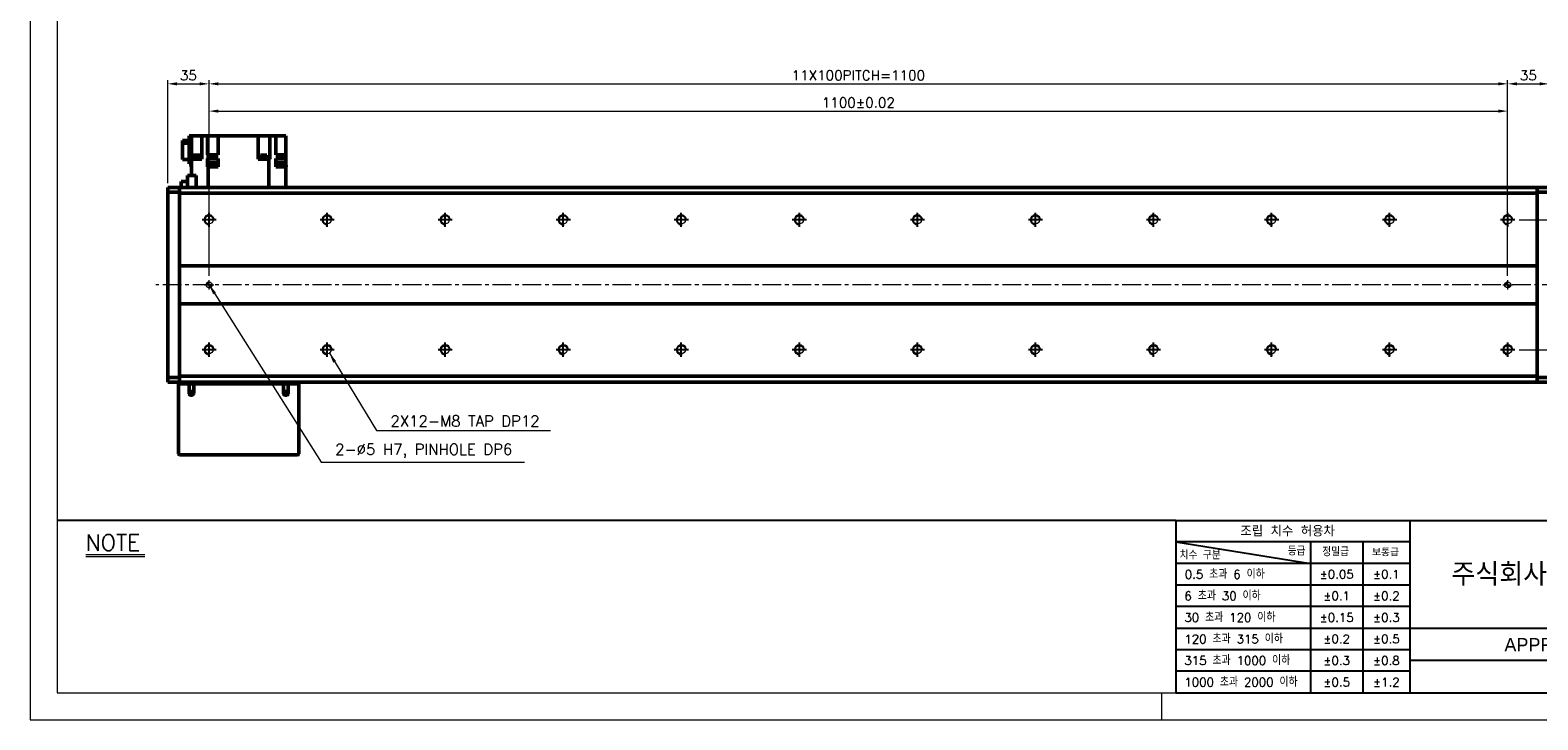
# Model space of a CAD drawing. Header units: millimetres. Extents: x 46891 to 50463, y 6223 to 9884.
# Tile 1 of 5: x 48547 to 49824, y 8529 to 9113. Entities that reach past the tile are written whole.
import ezdxf
from ezdxf.enums import TextEntityAlignment as Align

# ---------------------------------------------------------------- set-up
doc = ezdxf.new("R2010")
doc.units = ezdxf.units.MM
doc.header["$LTSCALE"] = 0.5
doc.linetypes.add('CENTER', pattern=[50.8, 31.75, -6.35, 6.35, -6.35])
doc.layers.get('0').update_dxf_attribs({"lineweight": 20})
for name, color, linetype, lineweight in [('1', 1, 'CENTER', 13), ('4', 4, 'Continuous', 13), ('외형선(ISO)', 7, 'Continuous', 50)]:
    doc.layers.add(name, color=color, linetype=linetype, lineweight=lineweight)
for name, color, linetype in [('3', 3, 'Continuous'), ('C', 1, 'CENTER'), ('DIM', 4, 'Continuous')]:
    doc.layers.add(name, color=color, linetype=linetype)
doc.styles.add('ACISOGDT', font='amgdt.shx')
doc.styles.add('DSR TEXT', font='romans.shx', dxfattribs={"bigfont": 'whgtxt.shx'})
doc.styles.get("Standard").update_dxf_attribs({"font": 'romans.shx', "bigfont": 'whgtxt.shx'})
doc.dimstyles.new('DSR', dxfattribs={"dimscale": 2, "dimtxt": 3, "dimasz": 3, "dimexe": 0.5, "dimexo": 0.5, "dimgap": 0.5, "dimtad": 1, "dimdsep": 46, "dimtxsty": 'Standard', "dimcen": 2.5, "dimclrd": 4, "dimclre": 4, "dimclrt": 2, "dimadec": 0, "dimazin": 2, "dimtfac": 1, "dimtmove": 0, "dimatfit": 3, "dimfxl": 0, "dimlwd": -1, "dimlwe": -1, "dimarcsym": 0})

# ---------------------------------------------------------------- blocks, each defined once
blk = doc.blocks.new('A$C13F00394')
for p, q in [((-202.34, 25.67), (-191.42, 25.67)), ((-202.34, 25.3), (-191.42, 25.3))]:
    blk.add_line(p, q)
at = {"layer": '3'}
for p, q in [((0, 32), (-207.68, 32)), ((0, 32), (202.32, 32)), ((0, 32), (0, 0)), ((43.43, 32), (43.43, 0)), ((0, 28), (25, 24)), ((43.43, 28), (0, 28)), ((25, 28), (25, 0)), ((34.7, 28), (34.7, 0)), ((43.43, 24), (0, 24)), ((43.43, 20), (0, 20)), ((43.43, 16), (0, 16)), ((0, 12), (129.32, 12)), ((43.43, 8), (0, 8)), ((97.32, 6), (43.43, 6)), ((43.43, 4), (0, 4)), ((0, 0), (202.32, 0))]:
    blk.add_line(p, q, dxfattribs=at)
at = {"color": 0, "style": 'DSR TEXT'}
for s, height, p in [('조립 치수 허용차', 2, (11.97, 29.02)), ('치수 구분', 1.5, (0.69, 24.78)), ('등급', 1.5, (20.77, 25.52)), ('정밀급', 1.5, (27.18, 25.37)), ('보통급', 1.3, (36.41, 25.38)), (' 0.5 초과 6 이하', 1.6, (0.56, 21.19)), (' 6 초과 30 이하', 1.6, (0.49, 17.19)), (' 30 초과 120 이하', 1.6, (0.49, 13.19)), (' 120 초과 315 이하', 1.6, (0.49, 9.19)), (' 315 초과 1000 이하', 1.6, (0.49, 5.19)), (' 1000 초과 2000 이하', 1.6, (0.49, 1.19))]:
    blk.add_text(s, height=height, dxfattribs=at).set_placement(p)
at = {"color": 7, "style": 'ACISOGDT'}
blk.add_text('APPROVED', height=2.5, dxfattribs=at).set_placement((70.28, 8.93), align=Align.MIDDLE_CENTER)
at = {"color": 0, "char_height": 1.6, "attachment_point": 5, "style": 'DSR TEXT'}
for s, insert in [('%%P0.05', (29.85, 22)), ('%%P0.1', (39.07, 22)), ('%%P0.1', (29.85, 18)), ('%%P0.2', (39.07, 18)), ('%%P0.15', (29.85, 14)), ('%%P0.3', (39.07, 14)), ('%%P0.2', (29.85, 10)), ('%%P0.5', (39.07, 10)), ('%%P0.3', (29.85, 6)), ('%%P0.8', (39.07, 6)), ('%%P0.5', (29.85, 2)), ('%%P1.2', (39.07, 2))]:
    blk.add_mtext(s, dxfattribs=dict(at, insert=insert))
at = {"color": 7, "insert": (70.37, 22), "char_height": 4.2, "attachment_point": 5, "style": 'DSR TEXT'}
blk.add_mtext('주식회사 디에스알', dxfattribs=at)
at = {"layer": '4', "color": 0, "style": 'DSR TEXT'}
blk.add_text('NOTE', height=3, dxfattribs=at).set_placement((-202.39, 26.38))
blk = doc.blocks.new('A$C1C1952E1')
at = {"color": 1}
blk.add_lwpolyline([(0, 0), (420, 0), (420, 297), (0, 297)], close=True, dxfattribs=at)
at = {"color": 3}
blk.add_lwpolyline([(5, 5), (415, 5), (415, 292), (5, 292)], close=True, dxfattribs=at)
blk = doc.blocks.new('A$C33E56CC6')
h = blk.add_hatch()
h.set_pattern_fill('ANSI31', color=256, style=0)
h.set_pattern_definition([(45, (-7065.45672, -6508.5399), (-0.0883883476, 0.0883883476), [])])
h.paths.add_polyline_path([(4, 6.5, 0.414214), (1.5, 4), (4, 4)])
h.paths.add_polyline_path([(6.5, 4), (4, 4), (4, 1.5, 0.414214)])
blk.add_circle((4, 4), 2.5)
at = {"layer": '1'}
for p, q in [((0, 4), (8, 4)), ((4, 0), (4, 8))]:
    blk.add_line(p, q, dxfattribs=at)
blk = doc.blocks.new('tap8')
blk.add_circle((0, 0), 3.4)
at = {"layer": 'C', "color": 1, "linetype": 'CENTER'}
for p, q in [((-6, 0), (6, 0)), ((0, -6), (0, 6))]:
    blk.add_line(p, q, dxfattribs=at)
at = {"layer": 'DIM', "color": 3}
blk.add_arc((0, 0), 4, 263.8455, 189.4314, dxfattribs=at)
blk = doc.blocks.new('*D112')
at = {"color": 1, "linetype": 'ByBlock'}
for p, q in [((49807.9, 8952.4), (49869.1, 8952.4)), ((49866.1, 8944.6), (49866.1, 8850.2)), ((49807.9, 8842.4), (49869.1, 8842.4))]:
    blk.add_line(p, q, dxfattribs=at)
at = {"color": 1}
for points in [[(49864.8, 8944.6), (49867.4, 8944.6), (49866.1, 8952.4)], [(49864.8, 8850.2), (49867.4, 8850.2), (49866.1, 8842.4)]]:
    blk.add_solid(points, dxfattribs=at)
at = {"layer": 'Defpoints', "color": 0}
for p in [(49804.3, 8952.4), (49804.3, 8842.4), (49866.1, 8842.4)]:
    blk.add_point(p, dxfattribs=at)
at = {"color": 3, "insert": (49858.9, 8897.4), "char_height": 8.4, "attachment_point": 5, "rotation": 90, "style": 'DSR TEXT'}
blk.add_mtext('110', dxfattribs=at)
blk = doc.blocks.new('*D113')
at = {"color": 1, "linetype": 'ByBlock'}
for p, q in [((48663.2, 8983.5), (48663.2, 9070.5)), ((48671, 9067.5), (48690.4, 9067.5)), ((48698.2, 8962), (48698.2, 9070.5))]:
    blk.add_line(p, q, dxfattribs=at)
at = {"color": 1}
for points in [[(48671, 9068.8), (48671, 9066.2), (48663.2, 9067.5)], [(48690.4, 9068.8), (48690.4, 9066.2), (48698.2, 9067.5)]]:
    blk.add_solid(points, dxfattribs=at)
at = {"layer": 'Defpoints', "color": 0}
for p in [(48698.2, 9067.5), (48663.2, 8979.9), (48698.2, 8958.4)]:
    blk.add_point(p, dxfattribs=at)
at = {"color": 3, "insert": (48680.7, 9074.7), "char_height": 8.4, "attachment_point": 5, "style": 'DSR TEXT'}
blk.add_mtext('35', dxfattribs=at)
blk = doc.blocks.new('*D114')
at = {"color": 1, "linetype": 'ByBlock'}
for p, q in [((48698.2, 8962), (48698.2, 9070.5)), ((48706, 9067.5), (49790.4, 9067.5)), ((49798.2, 8962), (49798.2, 9070.5))]:
    blk.add_line(p, q, dxfattribs=at)
at = {"color": 1}
for points in [[(48706, 9068.8), (48706, 9066.2), (48698.2, 9067.5)], [(49790.4, 9068.8), (49790.4, 9066.2), (49798.2, 9067.5)]]:
    blk.add_solid(points, dxfattribs=at)
at = {"layer": 'Defpoints', "color": 0}
for p in [(49798.2, 9067.5), (48698.2, 8958.4), (49798.2, 8958.4)]:
    blk.add_point(p, dxfattribs=at)
at = {"color": 3, "insert": (49248.2, 9074.7), "char_height": 8.4, "attachment_point": 5, "style": 'DSR TEXT'}
blk.add_mtext('11X100PITCH=1100', dxfattribs=at)
blk = doc.blocks.new('*D115')
at = {"color": 1, "linetype": 'ByBlock'}
for p, q in [((49798.2, 8962), (49798.2, 9070.5)), ((49806, 9067.5), (49825.4, 9067.5)), ((49833.2, 8983.5), (49833.2, 9070.5))]:
    blk.add_line(p, q, dxfattribs=at)
at = {"color": 1}
for points in [[(49806, 9068.8), (49806, 9066.2), (49798.2, 9067.5)], [(49825.4, 9068.8), (49825.4, 9066.2), (49833.2, 9067.5)]]:
    blk.add_solid(points, dxfattribs=at)
at = {"layer": 'Defpoints', "color": 0}
for p in [(49833.2, 9067.5), (49833.2, 8979.9), (49798.2, 8958.4)]:
    blk.add_point(p, dxfattribs=at)
at = {"color": 3, "insert": (49815.7, 9074.7), "char_height": 8.4, "attachment_point": 5, "style": 'DSR TEXT'}
blk.add_mtext('35', dxfattribs=at)
blk = doc.blocks.new('*D116')
at = {"color": 1, "linetype": 'ByBlock'}
for p, q in [((48698.2, 8905), (48698.2, 9047.4)), ((48706, 9044.4), (49790.4, 9044.4)), ((49798.2, 8905), (49798.2, 9047.4))]:
    blk.add_line(p, q, dxfattribs=at)
at = {"color": 1}
for points in [[(48706, 9045.7), (48706, 9043.1), (48698.2, 9044.4)], [(49790.4, 9045.7), (49790.4, 9043.1), (49798.2, 9044.4)]]:
    blk.add_solid(points, dxfattribs=at)
at = {"layer": 'Defpoints', "color": 0}
for p in [(49798.2, 9044.4), (48698.2, 8901.4), (49798.2, 8901.4)]:
    blk.add_point(p, dxfattribs=at)
at = {"color": 3, "insert": (49248.2, 9051.6), "char_height": 8.4, "attachment_point": 5, "style": 'DSR TEXT'}
blk.add_mtext('1100%%P0.02', dxfattribs=at)

msp = doc.modelspace()

# ---------------------------------------------------------------- linework, layer by layer
at = {"color": 1}
msp.add_line((49504.90132, 8551.81052), (49504.90132, 8528.99552), dxfattribs=at)
at = {"layer": '1'}
msp.add_line((49843.24958, 8897.35286), (48653.24958, 8897.35286), dxfattribs=at)
at = {"layer": '3'}
msp.add_line((49517.14175, 8551.81052), (50440.31632, 8551.81052), dxfattribs=at)
at = {"layer": '외형선(ISO)'}
for p, q in [((48681.24958, 9019.65844), (48675.74958, 9019.65844)), ((48675.74958, 9019.65844), (48675.74958, 9017.34292)), ((48675.74958, 9017.34292), (48681.24958, 9017.34292)), ((48675.74958, 9017.34292), (48675.74958, 9003.44728)), ((48681.24958, 9023.35286), (48683.24958, 9023.35286)), ((48681.24958, 9023.35286), (48681.24958, 8999.85286)), ((48683.24958, 9023.35286), (48683.24958, 9003.85286)), ((48687.64958, 9023.35286), (48683.24958, 9023.35286)), ((48692.14958, 9023.35286), (48687.64958, 9023.35286)), ((48696.91691, 9023.35286), (48692.14958, 9023.35286)), ((48692.14958, 9023.35286), (48692.14958, 9003.85286)), ((48696.91691, 9023.35286), (48696.92764, 9023.35286)), ((48696.92764, 9007.35286), (48696.92764, 9023.35286)), ((48696.92764, 9023.35286), (48702.04958, 9023.35286)), ((48706.04958, 9023.35286), (48702.04958, 9023.35286)), ((48706.04958, 9023.35286), (48739.94958, 9023.35286)), ((48706.04958, 9007.35286), (48706.04958, 9023.35286)), ((48739.94958, 9003.85286), (48739.94958, 9023.35286)), ((48744.44958, 9023.35286), (48739.94958, 9023.35286)), ((48744.44958, 9023.35286), (48749.61669, 9023.35286)), ((48754.69343, 9023.35286), (48749.61669, 9023.35286)), ((48749.61669, 9003.85286), (48749.61669, 9023.35286)), ((48754.69343, 9023.35286), (48754.84958, 9023.35286)), ((48754.84958, 9007.35286), (48754.84958, 9023.35286)), ((48758.84958, 9023.35286), (48754.84958, 9023.35286)), ((48758.84958, 9023.35286), (48763.24958, 9023.35286)), ((48763.24958, 9023.35286), (48763.24958, 9007.35286)), ((48683.24958, 8990.00286), (48683.24958, 9003.85286)), ((48683.24958, 9003.85286), (48691.80574, 9003.85286)), ((48684.68864, 9004.35286), (48690.68864, 9004.35286)), ((48684.68864, 9004.35286), (48684.68864, 9003.85286)), ((48684.73864, 9005.05286), (48690.63864, 9005.05286)), ((48684.73864, 9005.05286), (48684.73864, 9004.35286)), ((48684.93864, 9007.05286), (48690.43864, 9007.05286)), ((48684.93864, 9007.05286), (48684.93864, 9005.05286)), ((48690.43864, 9007.05286), (48690.43864, 9005.05286)), ((48690.63864, 9005.05286), (48690.63864, 9004.35286)), ((48690.68864, 9004.35286), (48690.68864, 9003.85286)), ((48692.14958, 9003.85286), (48691.80574, 9003.85286)), ((48696.92764, 9007.35286), (48697.58339, 9007.35286)), ((48696.92764, 9004.35286), (48696.92764, 8999.35286)), ((48697.58339, 9004.35286), (48696.92764, 9004.35286)), ((48697.58339, 9007.35286), (48706.04958, 9007.35286)), ((48697.58339, 9004.35286), (48697.58339, 9007.35286)), ((48706.04958, 9004.35286), (48697.58339, 9004.35286)), ((48706.04958, 9004.35286), (48706.04958, 8999.35286)), ((48748.91577, 9003.85286), (48739.94958, 9003.85286)), ((48741.44816, 9004.35286), (48747.44816, 9004.35286)), ((48741.44816, 9004.35286), (48741.44816, 9003.85286)), ((48741.49816, 9005.05286), (48747.39816, 9005.05286)), ((48741.49816, 9005.05286), (48741.49816, 9004.35286)), ((48741.69816, 9007.05286), (48747.19816, 9007.05286)), ((48741.69816, 9007.05286), (48741.69816, 9005.05286)), ((48747.19816, 9007.05286), (48747.19816, 9005.05286)), ((48747.39816, 9005.05286), (48747.39816, 9004.35286)), ((48747.44816, 9004.35286), (48747.44816, 9003.85286)), ((48748.91577, 8979.85286), (48748.91577, 9003.85286)), ((48748.91577, 9003.85286), (48749.58225, 9003.85286)), ((48749.61669, 9003.85286), (48749.58225, 9003.85286)), ((48754.84958, 9007.35286), (48763.24958, 9007.35286)), ((48754.84958, 8999.35286), (48754.84958, 9004.35286)), ((48763.24958, 9004.35286), (48754.84958, 9004.35286)), ((48763.24958, 9004.35286), (48763.24958, 9007.35286)), ((48763.24958, 8999.35286), (48763.24958, 9004.35286)), ((48675.74958, 9003.44728), (48681.24958, 9003.44728)), ((48681.24958, 8999.85286), (48683.24958, 8999.85286)), ((48683.02968, 8998.35286), (48683.24958, 8998.35286)), ((48683.02968, 8997.35286), (48683.02968, 8998.35286)), ((48683.24958, 8997.35286), (48683.02968, 8997.35286)), ((48696.92495, 8999.35286), (48696.92495, 8997.35286)), ((48696.92764, 8999.35286), (48696.92495, 8999.35286)), ((48696.92495, 8997.35286), (48697.58339, 8997.35286)), ((48698.03896, 8999.35286), (48696.92764, 8999.35286)), ((48697.58339, 8997.35286), (48700.26504, 8997.35286)), ((48697.58339, 8997.35286), (48697.58339, 8979.85286)), ((48697.73896, 8998.35286), (48705.33896, 8998.35286)), ((48697.73896, 8997.35286), (48697.73896, 8998.35286)), ((48698.03896, 9000.95286), (48705.03896, 9000.95286)), ((48698.03896, 8998.35286), (48698.03896, 9000.95286)), ((48702.81289, 8997.35286), (48700.26504, 8997.35286)), ((48702.81289, 8997.35286), (48706.05101, 8997.35286)), ((48705.03896, 8998.35286), (48705.03896, 9000.95286)), ((48705.03896, 8999.35286), (48706.04958, 8999.35286)), ((48705.33896, 8997.35286), (48705.33896, 8998.35286)), ((48706.05101, 8999.35286), (48706.04958, 8999.35286)), ((48706.05101, 8999.35286), (48706.05101, 8997.35286)), ((48754.81052, 8997.35286), (48754.81052, 8999.35286)), ((48754.84958, 8999.35286), (48754.81052, 8999.35286)), ((48754.81052, 8997.35286), (48763.24958, 8997.35286)), ((48754.84958, 8999.35286), (48756.16948, 8999.35286)), ((48755.86948, 8998.35286), (48763.46948, 8998.35286)), ((48755.86948, 8997.35286), (48755.86948, 8998.35286)), ((48756.16948, 9000.95286), (48763.16948, 9000.95286)), ((48756.16948, 8998.35286), (48756.16948, 9000.95286)), ((48763.16948, 8998.35286), (48763.16948, 9000.95286)), ((48763.24958, 8999.35286), (48763.16948, 8999.35286)), ((48763.24958, 8999.35286), (48763.24958, 8998.35286)), ((48763.24958, 8979.85286), (48763.24958, 8997.35286)), ((48763.46948, 8997.35286), (48763.24958, 8997.35286)), ((48763.46948, 8997.35286), (48763.46948, 8998.35286)), ((48663.24958, 8979.85286), (48663.24958, 8978.97418)), ((48673.24958, 8979.85286), (48663.24958, 8979.85286)), ((48663.24958, 8975.85286), (48663.24958, 8978.97418)), ((48673.24958, 8979.85286), (48673.24958, 8978.97418)), ((48673.24958, 8979.85286), (49823.24958, 8979.85286)), ((48673.24958, 8978.97418), (48673.24958, 8979.85286)), ((48673.24958, 8974.85286), (48673.24958, 8978.97418)), ((48673.24958, 8978.97418), (48673.24958, 8975.85286)), ((48674.44958, 8984.67786), (48679.84958, 8984.67786)), ((48674.44958, 8984.67786), (48674.44958, 8979.85286)), ((48679.84958, 8990.00286), (48687.27813, 8990.00286)), ((48679.84958, 8979.85286), (48679.84958, 8990.00286)), ((48687.27813, 8990.00286), (48687.27813, 8979.85286)), ((49823.24958, 8978.97418), (49823.24958, 8979.85286)), ((49823.24958, 8979.85286), (49823.24958, 8978.97418)), ((49823.24958, 8979.85286), (49833.24958, 8979.85286)), ((49823.24958, 8978.97418), (49823.24958, 8974.85286)), ((49823.24958, 8975.85286), (49823.24958, 8978.97418)), ((48663.24958, 8975.85286), (48673.24958, 8975.85286)), ((48663.24958, 8818.85286), (48663.24958, 8975.85286)), ((48673.24958, 8913.35286), (48673.24958, 8974.85286)), ((48673.24958, 8974.85286), (49823.24958, 8974.85286)), ((49823.24958, 8975.85286), (49833.24958, 8975.85286)), ((49823.24958, 8974.85286), (49823.24958, 8913.35286)), ((48673.24958, 8912.49931), (48673.24958, 8913.35286)), ((49823.24958, 8913.35286), (48673.24958, 8913.35286)), ((48673.24958, 8912.14575), (48673.24958, 8912.49931)), ((48673.24958, 8882.55997), (48673.24958, 8912.14575)), ((48673.24958, 8912.14575), (48673.24958, 8882.55997)), ((49823.24958, 8913.35286), (49823.24958, 8912.49931)), ((49823.24958, 8912.49931), (49823.24958, 8912.14575)), ((49823.24958, 8912.14575), (49823.24958, 8882.55997)), ((49823.24958, 8882.55997), (49823.24958, 8912.14575)), ((48673.24958, 8882.20641), (48673.24958, 8882.55997)), ((48673.24958, 8881.35286), (48673.24958, 8882.20641)), ((48673.24958, 8819.85286), (48673.24958, 8881.35286)), ((48673.24958, 8881.35286), (49823.24958, 8881.35286)), ((49823.24958, 8882.55997), (49823.24958, 8882.20641)), ((49823.24958, 8882.20641), (49823.24958, 8881.35286)), ((49823.24958, 8881.35286), (49823.24958, 8819.85286)), ((48673.24958, 8818.85286), (48663.24958, 8818.85286)), ((48663.24958, 8815.73154), (48663.24958, 8818.85286)), ((48663.24958, 8815.73154), (48663.24958, 8814.85286)), ((48673.24958, 8814.85286), (48663.24958, 8814.85286)), ((48672.24958, 8813.35286), (48673.24958, 8813.35286)), ((48672.24958, 8813.35286), (48672.24958, 8754.35286)), ((48673.24958, 8815.73154), (48673.24958, 8819.85286)), ((49823.24958, 8819.85286), (48673.24958, 8819.85286)), ((48673.24958, 8818.85286), (48673.24958, 8815.73154)), ((48673.24958, 8815.73154), (48673.24958, 8814.85286)), ((48673.24958, 8814.85286), (48673.24958, 8815.73154)), ((48673.24958, 8814.85286), (49823.24958, 8814.85286)), ((48673.24958, 8813.35286), (48673.24958, 8814.85286)), ((48673.24958, 8813.35286), (48681.24958, 8813.35286)), ((48681.24958, 8813.35286), (48685.24958, 8813.35286)), ((48681.24958, 8805.85286), (48681.24958, 8813.35286)), ((48685.24958, 8813.35286), (48685.24958, 8805.85286)), ((48685.24958, 8813.35286), (48761.24958, 8813.35286)), ((48761.24958, 8813.35286), (48765.24958, 8813.35286)), ((48761.24958, 8805.85286), (48761.24958, 8813.35286)), ((48765.24958, 8813.35286), (48765.24958, 8805.85286)), ((48765.24958, 8813.35286), (48773.24958, 8813.35286)), ((48773.24958, 8813.35286), (48773.24958, 8814.85286)), ((48773.24958, 8813.35286), (48774.24958, 8813.35286)), ((48774.24958, 8754.35286), (48774.24958, 8813.35286)), ((49823.24958, 8819.85286), (49823.24958, 8815.73154)), ((49833.24958, 8818.85286), (49823.24958, 8818.85286)), ((49823.24958, 8815.73154), (49823.24958, 8818.85286)), ((49823.24958, 8814.85286), (49823.24958, 8815.73154)), ((49823.24958, 8815.73154), (49823.24958, 8814.85286)), ((49823.24958, 8814.85286), (49833.24958, 8814.85286)), ((48673.24958, 8753.35286), (48773.24958, 8753.35286))]:
    msp.add_line(p, q, dxfattribs=at)
for centre in [(48683.24958, 8805.85286), (48763.24958, 8805.85286)]:
    msp.add_circle(centre, 1.2295, dxfattribs=at)
for centre, radius, start, end in [((48683.24958, 8805.85286), 2, 180, 0), ((48763.24958, 8805.85286), 2, 180, 0), ((48673.24958, 8754.35286), 1, 180, 270), ((48773.24958, 8754.35286), 1, 270, 0)]:
    msp.add_arc(centre, radius, start, end, dxfattribs=at)

# ---------------------------------------------------------------- block references
at = {"xscale": 4.563000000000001, "yscale": 4.563000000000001, "zscale": 4.563000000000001}
for name, p in [('A$C1C1952E1', (48546.67132, 8528.99552)), ('A$C13F00394', (49517.14175, 8551.81052))]:
    msp.add_blockref(name, p, dxfattribs=at)
at = {"rotation": 90}
for p in [(48698.24958, 8952.35286), (48798.24958, 8952.35286), (48898.24958, 8952.35286), (48998.24958, 8952.35286), (49098.24958, 8952.35286), (49198.24958, 8952.35286), (49298.24958, 8952.35286), (49398.24958, 8952.35286), (49498.24958, 8952.35286), (49598.24958, 8952.35286), (49698.24958, 8952.35286), (49798.24958, 8952.35286), (48698.24958, 8842.35286), (48798.24958, 8842.35286), (48898.24958, 8842.35286), (48998.24958, 8842.35286), (49098.24958, 8842.35286), (49198.24958, 8842.35286), (49298.24958, 8842.35286), (49398.24958, 8842.35286), (49498.24958, 8842.35286), (49598.24958, 8842.35286), (49698.24958, 8842.35286), (49798.24958, 8842.35286)]:
    msp.add_blockref('tap8', p, dxfattribs=at)
for p in [(48694.24958, 8893.35286), (49794.24958, 8893.35286)]:
    msp.add_blockref('A$C33E56CC6', p)

# ---------------------------------------------------------------- texts
at = {"color": 3, "char_height": 9.24, "attachment_point": 7, "style": 'DSR TEXT'}
for s, insert in [('2X12-M8 TAP DP12', (48851.86689, 8777.33095)), ('2-%%C5 H7, PINHOLE DP6', (48805.02824, 8750.5563))]:
    msp.add_mtext(s, dxfattribs=dict(at, insert=insert))

# ---------------------------------------------------------------- dimensions: what is measured, and where the dimension line sits
for base, p1, p2, picture, middle in [((48698.24958, 9067.51379), (48663.24958, 8979.85286), (48698.24958, 8958.39983), '*D113', (48680.74958, 9074.71379)), ((49833.24958, 9067.51379), (49798.24958, 8958.39983), (49833.24958, 8979.85286), '*D115', (49815.74958, 9074.71379))]:
    dim = msp.add_linear_dim(base=base, p1=p1, p2=p2, dimstyle='DSR', override={"dimscale": 3, "dimtxt": 2.8, "dimasz": 2.600136, "dimexe": 1, "dimexo": 1.2, "dimgap": 1, "dimdec": 4, "dimtxsty": 'DSR TEXT', "dimclrd": 1, "dimclre": 1, "dimclrt": 3, "dimtdec": 4, "dimtix": 1})
    dim.commit()
    dim.dimension.update_dxf_attribs({"geometry": picture, "text_midpoint": middle})
for base, p1, p2, text, picture, middle in [((49798.24958, 9067.51379), (48698.24958, 8958.39983), (49798.24958, 8958.39983), '11X100PITCH=<>', '*D114', (49248.24958, 9074.71379)), ((49798.24958, 9044.38785), (48698.24958, 8901.35286), (49798.24958, 8901.35286), '<>%%P0.02', '*D116', (49248.24958, 9051.58785))]:
    dim = msp.add_linear_dim(base=base, p1=p1, p2=p2, text=text, dimstyle='DSR', override={"dimscale": 3, "dimtxt": 2.8, "dimasz": 2.600136, "dimexe": 1, "dimexo": 1.2, "dimgap": 1, "dimdec": 4, "dimtxsty": 'DSR TEXT', "dimclrd": 1, "dimclre": 1, "dimclrt": 3, "dimtdec": 4, "dimtix": 1})
    dim.commit()
    dim.dimension.update_dxf_attribs({"geometry": picture, "text_midpoint": middle})
dim = msp.add_linear_dim(base=(49866.12478, 8842.35286), p1=(49804.29655, 8952.35286), p2=(49804.29655, 8842.35286), angle=90, dimstyle='DSR', override={"dimscale": 3, "dimtxt": 2.8, "dimasz": 2.600136, "dimexe": 1, "dimexo": 1.2, "dimgap": 1, "dimdec": 4, "dimtxsty": 'DSR TEXT', "dimclrd": 1, "dimclre": 1, "dimclrt": 3, "dimtdec": 4, "dimtix": 1})
dim.commit()
dim.dimension.update_dxf_attribs({"geometry": '*D112', "text_midpoint": (49858.92478, 8897.35286)})

# ---------------------------------------------------------------- leaders
at = {"annotation_type": 0, "has_hookline": 1, "hookline_direction": 0}
for points, text_width in [([(48698.24958, 8897.35286), (48793.14779, 8747.2563), (48801.72824, 8747.2563)], 160.4625), ([(48800.11425, 8839.50979), (48839.98644, 8774.03095), (48848.56689, 8774.03095)], 135.575)]:
    msp.add_leader(points, dimstyle='DSR', override={"dimscale": 3.3, "dimtxt": 2.8, "dimasz": 2.600136, "dimexe": 1, "dimexo": 1.2, "dimgap": 1, "dimdec": 4, "dimtxsty": 'DSR TEXT', "dimclrd": 1, "dimclre": 1, "dimclrt": 3, "dimtdec": 4, "dimtix": 1}, dxfattribs=dict(at, text_width=text_width))

doc.saveas('drawing.dxf')
